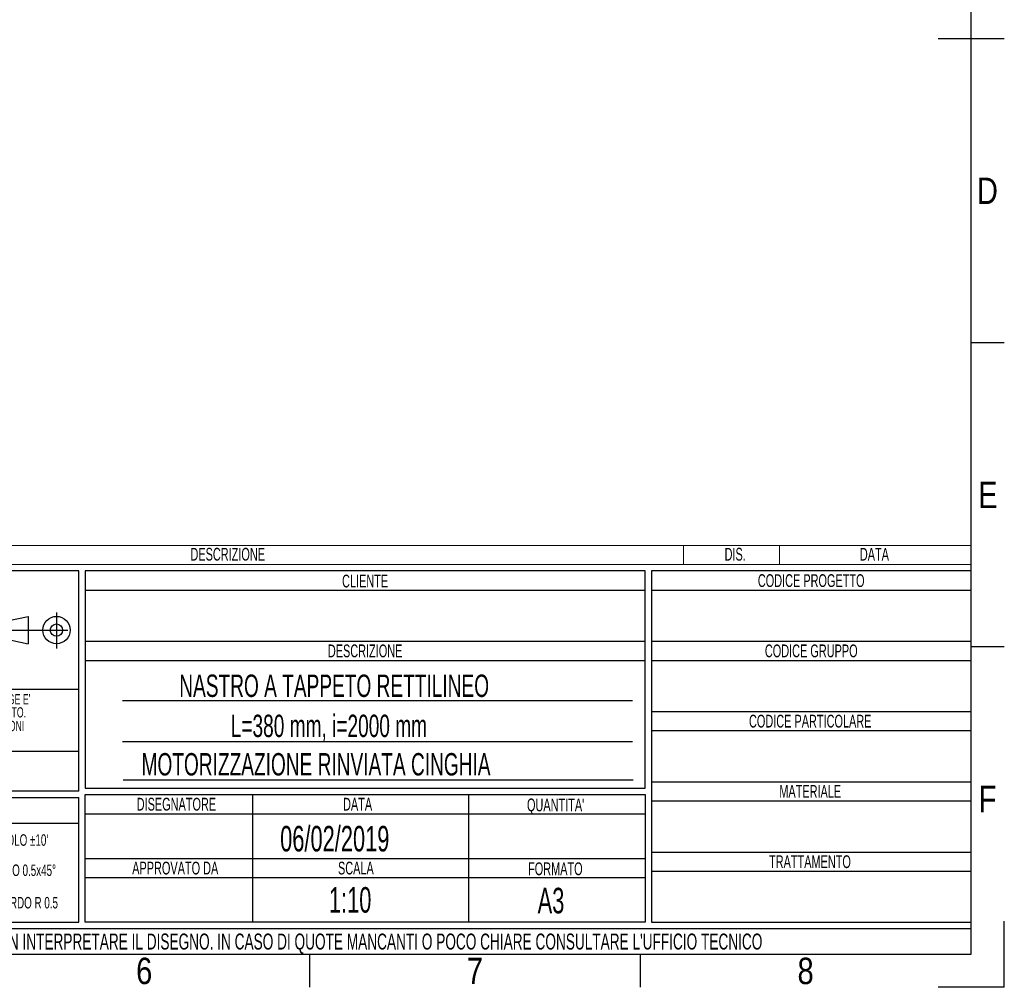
# Model space of a CAD drawing. Header units: millimetres. Extents: x 0 to 420, y 0 to 297.
# Tile 42 of 59: x 266 to 420, y 0 to 151. Entities that reach past the tile are written whole.
import ezdxf
from ezdxf.enums import TextEntityAlignment as Align

# ---------------------------------------------------------------- set-up
doc = ezdxf.new("R2010")
doc.units = ezdxf.units.MM
doc.linetypes.add('CENTERX2', pattern=[20.32, 12.7, -2.54, 2.54, -2.54])
doc.layers.add('CARTIGLIO', color=140, linetype='Continuous')
doc.styles.add('SLDTEXTSTYLE0', font='TXT', dxfattribs={"width": 0.638298})
doc.styles.add('SLDTEXTSTYLE1', font='TXT', dxfattribs={"width": 0.675})
doc.styles.add('SLDTEXTSTYLE2', font='TXT', dxfattribs={"width": 0.821468})

# ---------------------------------------------------------------- blocks, each defined once
blk = doc.blocks.new('SW_NOTE_0')
at = {"layer": 'CARTIGLIO', "color": 0, "insert": (7.53, 2.58), "char_height": 2, "attachment_point": 2, "style": 'SLDTEXTSTYLE0'}
blk.add_mtext('TRATTAMENTO', dxfattribs=at)
blk = doc.blocks.new('SW_NOTE_0_1')
at = {"layer": 'CARTIGLIO', "color": 0, "insert": (85.41, 3.22), "char_height": 2.5, "attachment_point": 2, "style": 'SLDTEXTSTYLE0'}
blk.add_mtext("ATTENZIONE: NON INTERPRETARE IL DISEGNO. IN CASO DI QUOTE MANCANTI O POCO CHIARE CONSULTARE L'UFFICIO TECNICO", dxfattribs=at)
blk = doc.blocks.new('SW_NOTE_0_2')
at = {"layer": 'CARTIGLIO', "color": 0, "insert": (3.51, 2.58), "char_height": 2, "attachment_point": 2, "style": 'SLDTEXTSTYLE0'}
blk.add_mtext('SCALA', dxfattribs=at)
blk = doc.blocks.new('SW_NOTE_0_3')
at = {"layer": 'CARTIGLIO', "color": 0, "insert": (8.67, 2.58), "char_height": 2, "attachment_point": 2, "style": 'SLDTEXTSTYLE0'}
blk.add_mtext('APPROVATO DA', dxfattribs=at)
blk = doc.blocks.new('SW_NOTE_0_4')
at = {"layer": 'CARTIGLIO', "color": 0, "insert": (5.4, 2.58), "char_height": 2, "attachment_point": 2, "style": 'SLDTEXTSTYLE0'}
blk.add_mtext('FORMATO', dxfattribs=at)
blk = doc.blocks.new('SW_NOTE_0_5')
at = {"layer": 'CARTIGLIO', "color": 0, "insert": (7.61, 2.58), "char_height": 2, "attachment_point": 2, "style": 'SLDTEXTSTYLE0'}
blk.add_mtext('DISEGNATORE', dxfattribs=at)
blk = doc.blocks.new('SW_NOTE_0_6')
at = {"layer": 'CARTIGLIO', "color": 0, "insert": (2.85, 2.58), "char_height": 2, "attachment_point": 2, "style": 'SLDTEXTSTYLE0'}
blk.add_mtext('DATA', dxfattribs=at)
blk = doc.blocks.new('SW_NOTE_0_7')
at = {"layer": 'CARTIGLIO', "color": 0, "insert": (5.56, 2.58), "char_height": 2, "attachment_point": 2, "style": 'SLDTEXTSTYLE0'}
blk.add_mtext("QUANTITA'", dxfattribs=at)
blk = doc.blocks.new('SW_NOTE_0_8')
at = {"layer": 'CARTIGLIO', "color": 0, "insert": (7.1, 2.58), "char_height": 2, "attachment_point": 2, "style": 'SLDTEXTSTYLE0'}
blk.add_mtext('DESCRIZIONE', dxfattribs=at)
blk = doc.blocks.new('SW_NOTE_0_9')
at = {"layer": 'CARTIGLIO', "color": 0, "insert": (4.23, 2.58), "char_height": 2, "attachment_point": 2, "style": 'SLDTEXTSTYLE0'}
blk.add_mtext('CLIENTE', dxfattribs=at)
blk = doc.blocks.new('SW_NOTE_0_10')
at = {"layer": 'CARTIGLIO', "color": 0, "insert": (5.69, 2.58), "char_height": 2, "attachment_point": 2, "style": 'SLDTEXTSTYLE0'}
blk.add_mtext('MATERIALE', dxfattribs=at)
blk = doc.blocks.new('SW_NOTE_0_11')
at = {"layer": 'CARTIGLIO', "color": 0, "insert": (12.15, 2.58), "char_height": 2, "attachment_point": 2, "style": 'SLDTEXTSTYLE0'}
blk.add_mtext('CODICE PARTICOLARE', dxfattribs=at)
blk = doc.blocks.new('SW_NOTE_0_12')
at = {"layer": 'CARTIGLIO', "color": 0, "insert": (9.55, 2.58), "char_height": 2, "attachment_point": 2, "style": 'SLDTEXTSTYLE0'}
blk.add_mtext('CODICE GRUPPO', dxfattribs=at)
blk = doc.blocks.new('SW_NOTE_0_13')
at = {"layer": 'CARTIGLIO', "color": 0, "insert": (10.69, 2.58), "char_height": 2, "attachment_point": 2, "style": 'SLDTEXTSTYLE0'}
blk.add_mtext('CODICE PROGETTO', dxfattribs=at)
blk = doc.blocks.new('SW_NOTE_0_14')
at = {"layer": 'CARTIGLIO', "color": 0, "insert": (6.68, 2.32), "char_height": 1.8, "attachment_point": 2, "style": 'SLDTEXTSTYLE0'}
blk.add_mtext("ANGOLO ±10'", dxfattribs=at)
blk = doc.blocks.new('SW_NOTE_0_15')
at = {"layer": 'CARTIGLIO', "color": 0, "insert": (23.94, 3.87), "char_height": 3, "attachment_point": 2, "style": 'SLDTEXTSTYLE0'}
blk.add_mtext('TOLLERANZE DI LAVORAZIONE', dxfattribs=at)
blk = doc.blocks.new('SW_NOTE_0_16')
at = {"layer": 'CARTIGLIO', "color": 0, "insert": (21.07, 5.8), "char_height": 4.5, "attachment_point": 2, "style": 'SLDTEXTSTYLE1'}
blk.add_mtext('CONFIDENZIALE', dxfattribs=at)
blk = doc.blocks.new('SW_NOTE_0_17')
at = {"layer": 'CARTIGLIO', "color": 0, "insert": (28.04, 2.06), "char_height": 1.6, "attachment_point": 2, "style": 'SLDTEXTSTYLE0'}
blk.add_mtext('DISEGNO ESEGUITO CON CAD NON SONO AMMESSE VARIAZIONI', dxfattribs=at)
blk = doc.blocks.new('SW_NOTE_0_18')
at = {"layer": 'CARTIGLIO', "color": 0, "insert": (27.34, 2.06), "char_height": 1.6, "attachment_point": 2, "style": 'SLDTEXTSTYLE0'}
blk.add_mtext('VIETATO RIPRODURRE O COMUNICARNE A TERZI IL CONTENUTO.', dxfattribs=at)
blk = doc.blocks.new('SW_NOTE_0_19')
at = {"layer": 'CARTIGLIO', "color": 0, "insert": (7.59, 2.32), "char_height": 1.8, "attachment_point": 2, "style": 'SLDTEXTSTYLE0'}
blk.add_mtext('SMUSSO 0.5x45°', dxfattribs=at)
blk = doc.blocks.new('SW_NOTE_0_21')
at = {"layer": 'CARTIGLIO', "color": 0, "char_height": 1.6, "attachment_point": 2, "style": 'SLDTEXTSTYLE0'}
for s, insert in [("DISEGNO DI PROPRIETA'", (10.28, 2.06)), ('ALUSIC srl', (25.45, 2.06)), (". A TERMINI DI LEGGE E'", (39.41, 2.06))]:
    blk.add_mtext(s, dxfattribs=dict(at, insert=insert))
blk = doc.blocks.new('SW_NOTE_0_22')
at = {"layer": 'CARTIGLIO', "color": 0, "insert": (8.57, 2.32), "char_height": 1.8, "attachment_point": 2, "style": 'SLDTEXTSTYLE0'}
blk.add_mtext('RACCORDO R 0.5', dxfattribs=at)
blk = doc.blocks.new('SW_NOTE_0_28')
at = {"layer": 'CARTIGLIO', "color": 0, "insert": (2.85, 2.58), "char_height": 2, "attachment_point": 2, "style": 'SLDTEXTSTYLE0'}
blk.add_mtext('DATA', dxfattribs=at)
blk = doc.blocks.new('SW_NOTE_0_29')
at = {"layer": 'CARTIGLIO', "color": 0, "insert": (7.1, 2.58), "char_height": 2, "attachment_point": 2, "style": 'SLDTEXTSTYLE0'}
blk.add_mtext('DESCRIZIONE', dxfattribs=at)
blk = doc.blocks.new('SW_NOTE_0_30')
at = {"layer": 'CARTIGLIO', "color": 0, "insert": (1.97, 2.58), "char_height": 2, "attachment_point": 2, "style": 'SLDTEXTSTYLE0'}
blk.add_mtext('DIS.', dxfattribs=at)
blk = doc.blocks.new('Cartiglio ALUSIC')
at = {"color": 161, "linetype": 'Continuous', "lineweight": 18}
for p, q in [((113.97, 154), (313.62, 154)), ((268.62, 154), (268.62, 151)), ((283.62, 154), (283.62, 151)), ((313.62, 151), (313.62, 154)), ((113.97, 151), (313.62, 151))]:
    blk.add_line(p, q, dxfattribs=at)
at = {"layer": 'CARTIGLIO'}
for p, q in [((173.97, 150), (113.97, 150)), ((173.97, 115.55), (173.97, 150)), ((262.62, 150), (174.97, 150)), ((174.97, 150), (174.97, 116)), ((262.62, 116), (262.62, 150)), ((313.62, 150), (263.62, 150)), ((263.62, 150), (263.62, 95)), ((313.62, 95), (313.62, 150)), ((174.97, 147), (262.62, 147)), ((263.62, 147), (313.62, 147)), ((160.56, 141.71), (166.06, 142.89)), ((166.06, 142.89), (166.06, 138.61)), ((160.56, 139.79), (166.06, 138.61)), ((174.97, 139), (262.62, 139)), ((263.62, 139), (313.62, 139)), ((174.97, 136), (262.62, 136)), ((263.62, 136), (313.62, 136)), ((113.97, 131.5), (173.97, 131.5)), ((260.62, 129.67), (180.8, 129.67)), ((263.62, 128), (313.62, 128)), ((263.62, 125), (313.62, 125)), ((180.8, 123.31), (260.62, 123.31)), ((173.97, 121.76), (113.97, 121.76)), ((180.92, 117.32), (260.74, 117.32)), ((173.97, 115.55), (113.97, 115.55)), ((174.97, 116), (262.62, 116)), ((263.62, 117), (313.62, 117)), ((113.97, 114.55), (173.97, 114.55)), ((173.97, 95), (173.97, 114.55)), ((174.97, 115), (262.62, 115)), ((174.97, 95), (174.97, 115)), ((201.14, 115), (201.14, 95)), ((234.97, 115), (234.97, 95)), ((262.62, 115), (262.62, 95)), ((263.62, 114), (313.62, 114)), ((174.97, 112), (262.62, 112)), ((173.96, 110.49), (113.96, 110.49)), ((174.97, 105), (262.62, 105)), ((263.62, 106), (313.62, 106)), ((174.97, 102), (262.62, 102)), ((263.62, 103), (313.62, 103)), ((113.97, 95), (173.97, 95)), ((313.62, 94), (113.97, 94)), ((262.62, 95), (174.97, 95)), ((263.62, 95), (313.62, 95)), ((313.62, 90), (313.62, 94)), ((113.97, 90), (313.62, 90))]:
    blk.add_line(p, q, dxfattribs=at)
at = {"layer": 'CARTIGLIO', "linetype": 'CENTERX2'}
for p, q in [((170.49, 143.5), (170.49, 137.84)), ((159.56, 140.75), (173.38, 140.75))]:
    blk.add_line(p, q, dxfattribs=at)
at = {"layer": 'CARTIGLIO', "linetype": 'Continuous'}
blk.add_line((113.97, 90), (313.62, 90), dxfattribs=at)
at = {"layer": 'CARTIGLIO'}
for radius in [2.14, 0.957]:
    blk.add_circle((170.49, 140.75), radius, dxfattribs=at)
at = {"layer": 'CARTIGLIO', "color": 140}
for name, p in [('SW_NOTE_0_29', (190.19, 151.04)), ('SW_NOTE_0_30', (274.72, 151.04)), ('SW_NOTE_0_28', (295.62, 151.04)), ('SW_NOTE_0_9', (214.56, 146.84)), ('SW_NOTE_0_13', (277.89, 146.91)), ('SW_NOTE_0_8', (211.69, 135.91)), ('SW_NOTE_0_12', (279.04, 135.91)), ('SW_NOTE_0_21', (118.97, 128.66)), ('SW_NOTE_0_18', (116.35, 126.61)), ('SW_NOTE_0_17', (115.64, 124.47)), ('SW_NOTE_0_11', (276.28, 124.91)), ('SW_NOTE_0_16', (122.24, 115.47)), ('SW_NOTE_0_10', (282.74, 113.91)), ('SW_NOTE_0_15', (119.54, 110.32)), ('SW_NOTE_0_5', (181.65, 111.91)), ('SW_NOTE_0_6', (214.76, 111.91)), ('SW_NOTE_0_7', (243.03, 111.8)), ('SW_NOTE_0_14', (157.6, 106.46)), ('SW_NOTE_0', (280.86, 102.91)), ('SW_NOTE_0_19', (156.67, 101.73)), ('SW_NOTE_0_3', (180.41, 101.91)), ('SW_NOTE_0_2', (213.83, 101.91)), ('SW_NOTE_0_4', (243.15, 101.8)), ('SW_NOTE_0_22', (155.63, 96.65)), ('SW_NOTE_0_1', (127.63, 90.02))]:
    blk.add_blockref(name, p, dxfattribs=at)
at = {"layer": 'CARTIGLIO', "color": 140, "style": 'SLDTEXTSTYLE0', "width": 0.638298}
for tag, height, p in [('AUTOATTR1', 3.5, (223.45, 133.7)), ('AUTOATTR2', 3.5, (221.93, 127.42)), ('AUTOATTR11', 3.5, (224.55, 121.41)), ('AUTOATTR8', 4, (219.24, 110)), ('AUTOATTR9', 4, (218.12, 100.42)), ('AUTOATTR0', 4, (249.03, 100.31))]:
    blk.add_attdef(tag, text='', height=height, dxfattribs=at).set_placement(p, align=Align.TOP_CENTER)
at = {"layer": 'CARTIGLIO', "color": 140}
for tag in ['AUTOATTR13', 'AUTOATTR12', 'AUTOATTR10', 'AUTOATTR7', 'AUTOATTR6', 'AUTOATTR5', 'AUTOATTR4', 'AUTOATTR3']:
    blk.add_attdef(tag, (0, 0), '', height=4, dxfattribs=at)

msp = doc.modelspace()

# ---------------------------------------------------------------- linework, layer by layer
at = {"layer": 'CARTIGLIO', "linetype": 'Continuous'}
for p, q in [((414.8274, 5.171), (414.8274, 291.82257)), ((409.65318, 148.49679), (420.00161, 148.49679)), ((420.00161, 100.894), (414.8274, 100.894)), ((420.00161, 53.29121), (414.8274, 53.29121)), ((420.00161, -0.00321), (420.00161, 10.34522)), ((5.18012, 5.171), (414.8274, 5.171)), ((215.17583, 5.171), (414.8274, 5.171)), ((311.34308, -0.00321), (311.34308, 5.171)), ((363.08524, -0.00321), (363.08524, 5.171)), ((420.00161, -0.00321), (409.65318, -0.00321))]:
    msp.add_line(p, q, dxfattribs=at)
at = {"layer": 'CARTIGLIO'}
msp.add_line((215.1774, 5.171), (414.8274, 5.171), dxfattribs=at)

# ---------------------------------------------------------------- block references
ref = msp.add_blockref('Cartiglio ALUSIC', (101.2063, -84.82804), dxfattribs=at)
ref.add_attrib('AUTOATTR11', 'MOTORIZZAZIONE RINVIATA CINGHIA', dxfattribs={"color": 140, "height": 3.5, "style": 'SLDTEXTSTYLE0', "width": 0.638298}).set_placement((285.01076, 32.11183), align=Align.BOTTOM_LEFT)
ref.add_attrib('AUTOATTR9', '1:10', dxfattribs={"color": 140, "height": 4, "style": 'SLDTEXTSTYLE0', "width": 0.638298}).set_placement((314.32849, 10.48603), align=Align.BOTTOM_LEFT)
ref.add_attrib('AUTOATTR8', '06/02/2019', dxfattribs={"color": 140, "height": 4, "style": 'SLDTEXTSTYLE0', "width": 0.638298}).set_placement((306.70072, 20.06509), align=Align.BOTTOM_LEFT)
ref.add_attrib('AUTOATTR2', 'L=380 mm, i=2000 mm', dxfattribs={"color": 140, "height": 3.5, "style": 'SLDTEXTSTYLE0', "width": 0.638298}).set_placement((298.96351, 38.12302), align=Align.BOTTOM_LEFT)
ref.add_attrib('AUTOATTR1', 'NASTRO A TAPPETO RETTILINEO', dxfattribs={"color": 140, "height": 3.5, "style": 'SLDTEXTSTYLE0', "width": 0.638298}).set_placement((290.91351, 44.40164), align=Align.BOTTOM_LEFT)
ref.add_attrib('AUTOATTR0', 'A3', dxfattribs={"color": 140, "height": 4, "style": 'SLDTEXTSTYLE0', "width": 0.638298}).set_placement((346.98883, 10.37439), align=Align.BOTTOM_LEFT)

# ---------------------------------------------------------------- texts
at = {"layer": 'CARTIGLIO', "char_height": 4.13937, "attachment_point": 2, "style": 'SLDTEXTSTYLE2'}
for s, insert in [('D', (417.36554, 126.74857)), ('E', (417.42546, 79.14578)), ('F', (417.36817, 31.543)), ('6', (285.42834, 4.63707)), ('7', (337.1705, 4.63707)), ('8', (388.91266, 4.63707))]:
    msp.add_mtext(s, dxfattribs=dict(at, insert=insert))

doc.saveas('drawing.dxf')
